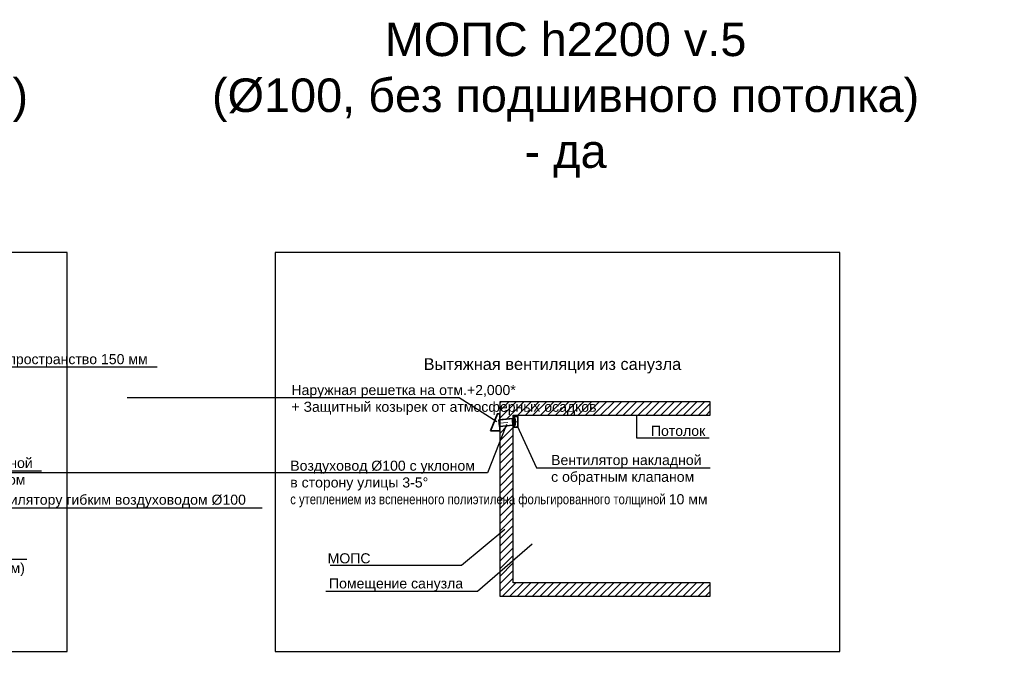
# Model space of a CAD drawing. Header units: millimetres. Extents: x -703898 to 730684, y -92609 to 157468.
# Tile 32 of 256: x -101854 to -87169, y 2949 to 12621. Entities that reach past the tile are written whole.
import ezdxf
from ezdxf import colors
from ezdxf.entities.mleader import LeaderData, LeaderLine
from ezdxf.math import Vec2, Vec3

# ---------------------------------------------------------------- set-up
doc = ezdxf.new("R2010")
doc.units = ezdxf.units.MM
doc.linetypes.add('CenterLine', pattern=[550, 130, -200, 20, -200])
doc.linetypes.add('HIDDEN', pattern=[0.375, 0.25, -0.125])
doc.layers.add('В1', color=7, linetype='Continuous', lineweight=25)
for name, color, linetype in [('В1-ВД', 7, 'Continuous'), ('ВК', 7, 'Continuous'), ('ОВиК', 7, 'Continuous')]:
    doc.layers.add(name, color=color, linetype=linetype)
doc.styles.add('_ТЕКСТОВЫЙ', font='arial.ttf', dxfattribs={"width": 0.8})
doc.styles.get("Standard").update_dxf_attribs({"font": 'arial.ttf'})
pattern_1 = [(45, (-169644.46, -70967.17), (-56.1266, 56.1266), [])]

# ---------------------------------------------------------------- blocks, each defined once
blk = doc.blocks.new('_None')
blk = doc.blocks.new('*U94')
at = {"layer": 'В1', "color": 7, "linetype": 'Continuous', "lineweight": -3}
blk.add_line((111390, 77987), (111390, 77987, -1), dxfattribs=at)
blk = doc.blocks.new('*U97')
at = {"layer": 'В1', "color": 5, "linetype": 'Continuous', "lineweight": 35}
for major_axis in [(-1, 150), (-0.4, 50)]:
    blk.add_ellipse((109541, 78002), major_axis=major_axis, ratio=1, start_param=0, end_param=0.079086, dxfattribs=at)
at = {"layer": 'В1', "color": 5, "linetype": 'Continuous', "lineweight": 35, "extrusion": (-0.996293, -0.086029, 0)}
blk.add_ellipse((109532, 78102), major_axis=(4.3, -49.8), ratio=1, start_param=0, end_param=3.141593, dxfattribs=at)
at = {"layer": 'В1', "color": 5, "linetype": 'Continuous', "lineweight": 35, "extrusion": (0.999975, 0.00705, 0)}
blk.add_ellipse((109540, 78102), major_axis=(-0.4, 50), ratio=1, start_param=0, end_param=3.141593, dxfattribs=at)
at = {"layer": 'В1', "color": 7, "linetype": 'CenterLine', "lineweight": 15}
blk.add_ellipse((109541, 78002), major_axis=(-0.7, 100), ratio=1, start_param=0, end_param=0.079086, dxfattribs=at)
blk = doc.blocks.new('*U98')
at = {"layer": 'В1-ВД', "color": 5, "linetype": 'Continuous', "lineweight": 35}
for p, q in [((111330, 77973), (111330, 77948)), ((111349, 77948), (111348, 77943)), ((111351, 77943, 16), (111348, 77943)), ((111360, 77943, 30), (111351, 77943, 16)), ((111374, 77943, 39), (111360, 77943, 30)), ((111390, 77943, 42), (111374, 77943, 39)), ((111406, 77943, 39), (111390, 77943, 42)), ((111420, 77943, 30), (111406, 77943, 39)), ((111429, 77943, 16), (111420, 77943, 30)), ((111432, 77943), (111429, 77943, 16)), ((111431, 77948), (111432, 77943)), ((111450, 77973), (111450, 77948))]:
    blk.add_line(p, q, dxfattribs=at)
at = {"layer": 'В1-ВД', "color": 7, "linetype": 'HIDDEN', "lineweight": -3}
for p, q in [((111340, 77973), (111340, 77948)), ((111348, 77943), (111351, 77943, -16)), ((111353, 77968), (111349, 77948)), ((111353, 77968), (111356, 77968, -14)), ((111356, 77968, 14), (111353, 77968)), ((111364, 77968, 26), (111356, 77968, 14)), ((111376, 77968, 34), (111364, 77968, 26)), ((111390, 77968, 37), (111376, 77968, 34)), ((111404, 77968, 34), (111390, 77968, 37)), ((111416, 77968, 26), (111404, 77968, 34)), ((111424, 77968, 14), (111416, 77968, 26)), ((111424, 77968, -14), (111427, 77968)), ((111427, 77968), (111424, 77968, 14)), ((111427, 77968), (111431, 77948)), ((111429, 77943, -16), (111432, 77943)), ((111440, 77973), (111440, 77948))]:
    blk.add_line(p, q, dxfattribs=at)
at = {"layer": 'В1-ВД', "color": 5, "linetype": 'Continuous', "lineweight": 35, "extrusion": (0, -1, 0)}
for centre in [(111390, 77973), (111390, 77948)]:
    blk.add_ellipse(centre, major_axis=(60, 0), ratio=1, start_param=0, end_param=3.141593, dxfattribs=at)
at = {"layer": 'В1-ВД', "color": 7, "linetype": 'HIDDEN', "lineweight": -3, "extrusion": (0, -1, 0)}
for centre in [(111390, 77973), (111390, 77948)]:
    blk.add_ellipse(centre, major_axis=(50, 0), ratio=1, start_param=0, end_param=3.141593, dxfattribs=at)
blk = doc.blocks.new('*U101')
at = {"layer": 'В1', "color": 5, "linetype": 'Continuous', "lineweight": 35}
blk.add_line((109230, 78126), (109239, 78026), dxfattribs=at)
blk = doc.blocks.new('_Dot')
at = {"color": 0, "linetype": 'ByBlock', "lineweight": -2}
blk.add_line((-0.5, 0), (-1, 0), dxfattribs=at)
at = {"color": 0, "linetype": 'ByBlock', "const_width": 0.5}
blk.add_lwpolyline([(-0.25, 0, 1), (0.25, 0, 1)], format="xyb", close=True, dxfattribs=at)

msp = doc.modelspace()

# ---------------------------------------------------------------- hatches: boundary and pattern name
at = {"layer": 'ОВиК'}
h = msp.add_hatch(dxfattribs=at)
h.set_pattern_fill('ANSI31', color=256, scale=25)
h.set_pattern_definition(pattern_1)
h.paths.add_polyline_path([(-94694.4583914, 6656.3396674), (-94494.4583914, 6673.4531051), (-94494.4583914, 6722.8264057), (-91553.7615398, 6722.8264057), (-91553.7615398, 6922.8264057), (-94694.4583914, 6922.8264057)])
h = msp.add_hatch(dxfattribs=at)
h.set_pattern_fill('ANSI31', color=256, scale=25)
h.set_pattern_definition(pattern_1)
h.paths.add_polyline_path([(-94494.4583914, 6572.8264057), (-94694.4583914, 6555.9675493), (-94694.4583914, 4022.8264057), (-91553.7615398, 4022.8264057), (-91553.7615398, 4222.8264057), (-94494.4583914, 4222.8264057)])

# ---------------------------------------------------------------- linework, layer by layer
at = {"layer": 'В1', "color": 5, "linetype": 'Continuous', "lineweight": 35}
for p, q in [((-94705.6617426, 6655.3722653), (-94506.0728583, 6672.2939163, -50)), ((-94697.058821, 6555.7430039), (-94497.702401, 6572.6447638, -50))]:
    msp.add_line(p, q, dxfattribs=at)
at = {"layer": 'В1', "color": 7, "linetype": 'CenterLine', "lineweight": 15}
msp.add_line((-94701.3602818, 6605.5576346), (-94494.4583914, 6623.4234775), dxfattribs=at)
msp.add_lwpolyline([(-94494.4583914, 6623.4234775), (-94420.13355, 6623.4234775)], dxfattribs=at)
at = {"layer": 'ОВиК'}
for points in [[(-101146.3592209, 3198.0268119), (-101146.3592209, 9151.5268119), (-109566.3092209, 9151.5268119), (-109566.3092209, 3198.0268119)], [(-89623.2809122, 3198.0268119), (-89623.2809122, 9151.5268119), (-98043.2309122, 9151.5268119), (-98043.2309122, 3198.0268119)], [(-94494.4583914, 4222.8264057), (-94494.4583914, 6722.8264057), (-91553.7615398, 6722.8264057), (-91553.7615398, 6922.8264057), (-94494.4583914, 6922.8264057), (-94694.4583914, 6922.8264057), (-94694.4583914, 4422.8264057), (-94694.4583914, 4222.8264057), (-94694.4583914, 4022.8264057), (-91553.7615398, 4022.8264057), (-91553.7615398, 4222.8264057)], [(-94694.4583914, 6656.3396674), (-94494.4583914, 6673.4531051), (-94494.4583914, 6722.8264057), (-91553.7615398, 6722.8264057), (-91553.7615398, 6922.8264057), (-94694.4583914, 6922.8264057)], [(-94694.4583914, 6555.9675493), (-94694.4583914, 4022.8264057), (-91553.7615398, 4022.8264057), (-91553.7615398, 4222.8264057), (-94494.4583914, 4222.8264057), (-94494.4583914, 6572.8264057)]]:
    msp.add_lwpolyline(points, close=True, dxfattribs=at)
at = {"layer": 'ОВиК', "color": 6, "lineweight": 35}
for points in [[(-94832.6027769, 6488.3559795), (-94694.4583914, 6488.3559795), (-94694.4583914, 6744.4308863), (-94728.9944878, 6744.4308863)], [(-94494.4583914, 6542.8264057), (-94422.577363, 6542.8264057), (-94422.577363, 6702.8264057), (-94494.4583914, 6702.8264057)]]:
    msp.add_lwpolyline(points, close=True, dxfattribs=at)

# ---------------------------------------------------------------- block references
at = {"layer": 'ОВиК', "color": 7, "lineweight": 30}
for name, p in [('*U101', (-203935.6391225, -71470.3313259)), ('*U97', (-204034.4549558, -71479.1765449, -50))]:
    msp.add_blockref(name, p, dxfattribs=at)
at = {"layer": 'ОВиК', "color": 7, "lineweight": 30, "rotation": 90}
for name in ['*U94', '*U98']:
    msp.add_blockref(name, (-16521.3006598, -104767.1956092, -50), dxfattribs=at)

# ---------------------------------------------------------------- leaders
at = {"layer": 'ВК', "color": 162, "lineweight": 18, "true_color": 0x002eb8}
ml = msp.add_multileader_mtext('Standard', dxfattribs=at)
ml.set_content('Клапан воздушный\\Pканализационный', color=(0, 46, 184), style='_ТЕКСТОВЫЙ')
ml.set_leader_properties(lineweight=0)
ml.set_arrow_properties(name='DOT')
ml.build(insert=Vec2(0, 0))
ml.multileader.update_dxf_attribs({"text_left_attachment_type": 6, "text_right_attachment_type": 6, "dogleg_length": 0.581598, "arrow_head_size": 50, "scale": 100})
ctx = ml.context
ctx.base_point, ctx.scale, ctx.char_height, ctx.arrow_head_size, ctx.landing_gap_size, ctx.plane_origin = Vec3(2693.4936157, 5643.7166423), 100, 120, 50, 100, Vec3(8113.0819464, 9583.3119925)
ctx.left_attachment, ctx.right_attachment, ctx.text_align_type, ctx.attachment_type = 6, 6, 2, 2
notes = []
notes.append((ctx, [(1, (1, 1, 0), (4253.6988583, 5643.7166423), (-1, 0), 184.5654063, [(0, [(5488.9701622, 4824.3074561)], 0, [])])]))
ctx.mtext.insert, ctx.mtext.width, ctx.mtext.defined_height, ctx.mtext.alignment, ctx.mtext.flow_direction = Vec3(3969.133452, 5788.3551143), 5023.349739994, 815.5168006, 3, 5
at = {"layer": 'ОВиК'}
ml = msp.add_multileader_mtext('Standard', dxfattribs=at)
ml.set_content('БВК h2300 v.4 \\P\\pxqc;(%%C100, пространство 150) \\P- да', color=256)
ml.set_leader_properties()
ml.set_arrow_properties(name='NONE')
ml.build(insert=Vec2(0, 0))
ml.multileader.update_dxf_attribs({"text_left_attachment_type": 6, "text_right_attachment_type": 6, "dogleg_length": 0.16, "arrow_head_size": 400, "scale": 100})
ctx = ml.context
ctx.base_point, ctx.scale, ctx.char_height, ctx.arrow_head_size, ctx.landing_gap_size, ctx.plane_origin = Vec3(-110232.1830062, 11975.8130624), 100, 500, 400, 200, Vec3(-142728.2924046, 11795.2322736)
ctx.left_attachment, ctx.right_attachment, ctx.text_align_type, ctx.attachment_type = 6, 6, 1, 2
notes.append((ctx, [(0, (0, 0, 0), (0, 0), (1, 0), 1, [])]))
ctx.mtext.insert, ctx.mtext.width, ctx.mtext.defined_height, ctx.mtext.alignment, ctx.mtext.flow_direction = Vec3(-105897.2921467, 12578.4733626), 11960.014197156, 637.5443383, 2, 5
ml = msp.add_multileader_mtext('Standard', dxfattribs=at)
ml.set_content('МОПС h2200 v.5 \\P(%%C100, без подшивного потолка)\\P- да', color=256)
ml.set_leader_properties()
ml.set_arrow_properties(name='NONE')
ml.build(insert=Vec2(0, 0))
ml.multileader.update_dxf_attribs({"text_left_attachment_type": 6, "text_right_attachment_type": 6, "dogleg_length": 0.16, "arrow_head_size": 400, "scale": 100})
ctx = ml.context
ctx.base_point, ctx.scale, ctx.char_height, ctx.arrow_head_size, ctx.landing_gap_size, ctx.plane_origin = Vec3(-99153.0274736, 11975.8130624), 100, 500, 400, 200, Vec3(-136889.9281408, 11795.2322736)
ctx.left_attachment, ctx.right_attachment, ctx.text_align_type, ctx.attachment_type = 6, 6, 1, 2
notes.append((ctx, [(0, (0, 0, 0), (0, 0), (1, 0), 1, [])]))
ctx.mtext.insert, ctx.mtext.width, ctx.mtext.defined_height, ctx.mtext.alignment, ctx.mtext.flow_direction = Vec3(-93712.2362049, 12578.4733626), 11960.014197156, 637.5443383, 2, 5
ml = msp.add_multileader_mtext('Standard', dxfattribs=at)
ml.set_content('Вытяжная вентиляция из санузла ', color=256)
ml.set_leader_properties()
ml.set_arrow_properties(name='NONE')
ml.build(insert=Vec2(0, 0))
ml.multileader.update_dxf_attribs({"text_left_attachment_type": 6, "text_right_attachment_type": 6, "dogleg_length": 0.16, "arrow_head_size": 400, "scale": 100})
ctx = ml.context
ctx.base_point, ctx.scale, ctx.char_height, ctx.arrow_head_size, ctx.landing_gap_size, ctx.plane_origin = Vec3(-107185.5460062, 8445.3307815), 100, 175, 400, 200, Vec3(-98186.0551318, 7888.539215)
ctx.left_attachment, ctx.right_attachment, ctx.text_align_type, ctx.attachment_type = 6, 6, 2, 2
notes.append((ctx, [(0, (0, 0, 0), (0, 0), (1, 0), 1, [])]))
ctx.mtext.insert, ctx.mtext.width, ctx.mtext.defined_height, ctx.mtext.alignment, ctx.mtext.flow_direction = Vec3(-103171.8352286, 8671.780304), 3836.548316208, 637.5443383, 3, 5
ml = msp.add_multileader_mtext('Standard', dxfattribs=at)
ml.set_content('Запотолочное пространство 150 мм', color=256)
ml.set_leader_properties()
ml.set_arrow_properties(name='NONE')
ml.build(insert=Vec2(0, 0))
ml.multileader.update_dxf_attribs({"text_left_attachment_type": 6, "text_right_attachment_type": 6, "dogleg_length": 0.16, "arrow_head_size": 400, "scale": 100})
ctx = ml.context
ctx.base_point, ctx.scale, ctx.char_height, ctx.arrow_head_size, ctx.landing_gap_size, ctx.plane_origin = Vec3(-103664.8468699, 7442.6910357), 100, 150, 400, 200, Vec3(-90326.5497199, 6894.8866431)
ctx.left_attachment, ctx.right_attachment, ctx.attachment_type = 6, 6, 2
notes.append((ctx, [(1, (1, 1, 0), (-103680.8468699, 7442.6910357), (1, 0), 16, [(0, [(-103680.8468699, 6655.759709)], 0, [])])]))
ctx.mtext.insert, ctx.mtext.width, ctx.mtext.flow_direction = Vec3(-103464.8468699, 7634.3349648), 2065.694028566, 5
ml = msp.add_multileader_mtext('Standard', dxfattribs=at)
ml.set_content('Вытяжная вентиляция из санузла ', color=256)
ml.set_leader_properties()
ml.set_arrow_properties(name='NONE')
ml.build(insert=Vec2(0, 0))
ml.multileader.update_dxf_attribs({"text_left_attachment_type": 6, "text_right_attachment_type": 6, "dogleg_length": 0.16, "arrow_head_size": 400, "scale": 100})
ctx = ml.context
ctx.base_point, ctx.scale, ctx.char_height, ctx.arrow_head_size, ctx.landing_gap_size, ctx.plane_origin = Vec3(-96001.6320153, 7346.9126039), 100, 175, 400, 200, Vec3(-87002.1411408, 6790.1210375)
ctx.left_attachment, ctx.right_attachment, ctx.text_align_type, ctx.attachment_type = 6, 6, 2, 2
notes.append((ctx, [(0, (0, 0, 0), (0, 0), (1, 0), 1, [])]))
ctx.mtext.insert, ctx.mtext.width, ctx.mtext.defined_height, ctx.mtext.alignment, ctx.mtext.flow_direction = Vec3(-91987.9212377, 7573.3621265), 3836.548316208, 637.5443383, 3, 5
ml = msp.add_multileader_mtext('Standard', dxfattribs=at)
ml.set_content('Наружная решетка на отм.+2,000*  \\P+ Защитный козырек от атмосферных осадков', color=256)
ml.set_leader_properties()
ml.set_arrow_properties(name='NONE')
ml.build(insert=Vec2(0, 0))
ml.multileader.update_dxf_attribs({"text_left_attachment_type": 6, "text_right_attachment_type": 6, "dogleg_length": 0.16, "arrow_head_size": 400, "scale": 100})
ctx = ml.context
ctx.base_point, ctx.scale, ctx.char_height, ctx.arrow_head_size, ctx.landing_gap_size, ctx.plane_origin = Vec3(-98001.7876242, 6982.375298), 100, 150, 400, 200, Vec3(-80432.5409894, 5492.4074646)
ctx.left_attachment, ctx.right_attachment, ctx.attachment_type = 6, 6, 2
notes.append((ctx, [(0, (1, 1, 0), (-95300.0782109, 6982.375298), (-1, 0), 16, [(0, [(-94738.6123008, 6622.3631879)], 0, [])])]))
ctx.mtext.insert, ctx.mtext.width, ctx.mtext.flow_direction = Vec3(-97801.7876242, 7174.0192271), 2313.520276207, 5
at = {"layer": 'ОВиК', "lineweight": 18}
ml = msp.add_multileader_mtext('Standard', dxfattribs=at)
ml.set_content('Предусмотреть отвод конденсата сквозь стену на благоустроенную территорию', color=256, style='_ТЕКСТОВЫЙ')
ml.set_leader_properties(lineweight=0)
ml.set_arrow_properties(name='DOT')
ml.build(insert=Vec2(0, 0))
ml.multileader.update_dxf_attribs({"text_left_attachment_type": 6, "text_right_attachment_type": 6, "dogleg_length": 0.36, "arrow_head_size": 50, "scale": 100})
ctx = ml.context
ctx.base_point, ctx.scale, ctx.char_height, ctx.arrow_head_size, ctx.landing_gap_size, ctx.plane_origin = Vec3(1254.5341765, 6704.8897806), 100, 120, 50, 100, Vec3(-7113.6724923, 8932.5105628)
ctx.left_attachment, ctx.right_attachment, ctx.text_align_type, ctx.attachment_type = 6, 6, 2, 2
notes.append((ctx, [(0, (1, 1, 0), (1049.0740555, 6704.8897806), (1, 0), 205.460121, [(1, [(1049.0740555, 5269.8887464)], 0, [])])]))
ctx.mtext.insert, ctx.mtext.width, ctx.mtext.defined_height, ctx.mtext.alignment, ctx.mtext.flow_direction = Vec3(3893.2299473, 6860.1694532), 2718.679572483, 534.1475179, 3, 5
at = {"layer": 'ОВиК'}
ml = msp.add_multileader_mtext('Standard', dxfattribs=at)
ml.set_content('Подключение к вентилятору гибким воздуховодом %%C100', color=256)
ml.set_leader_properties()
ml.set_arrow_properties(name='NONE')
ml.build(insert=Vec2(0, 0))
ml.multileader.update_dxf_attribs({"text_left_attachment_type": 6, "text_right_attachment_type": 6, "dogleg_length": 0.16, "arrow_head_size": 400, "scale": 100})
ctx = ml.context
ctx.base_point, ctx.scale, ctx.char_height, ctx.arrow_head_size, ctx.landing_gap_size, ctx.plane_origin = Vec3(-104186.6099061, 5344.2587509), 100, 150, 400, 200, Vec3(-91075.8586795, 4178.1429466)
ctx.left_attachment, ctx.right_attachment, ctx.attachment_type = 6, 6, 2
notes.append((ctx, [(1, (1, 1, 0), (-104202.6099061, 5344.2587509), (1, 0), 16, [(0, [(-104343.8848705, 6635.0177025)], 0, [])])]))
ctx.mtext.insert, ctx.mtext.width, ctx.mtext.flow_direction = Vec3(-103986.6099061, 5538.3583416), 2694.446887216, 5
ml = msp.add_multileader_mtext('Standard', dxfattribs=at)
ml.set_content('Потолок', color=256)
ml.set_leader_properties()
ml.set_arrow_properties(name='NONE')
ml.build(insert=Vec2(0, 0))
ml.multileader.update_dxf_attribs({"text_left_attachment_type": 6, "text_right_attachment_type": 6, "dogleg_length": 0.16, "arrow_head_size": 400, "scale": 100})
ctx = ml.context
ctx.base_point, ctx.scale, ctx.char_height, ctx.arrow_head_size, ctx.landing_gap_size, ctx.plane_origin = Vec3(-92639.9335659, 6384.7849431), 100, 150, 400, 200, Vec3(-79301.6364158, 6411.0059055)
ctx.left_attachment, ctx.right_attachment, ctx.attachment_type = 6, 6, 2
notes.append((ctx, [(1, (1, 1, 0), (-92655.9335659, 6384.7849431), (1, 0), 16, [(0, [(-92655.9335659, 6722.8264057)], 0, [])])]))
ctx.mtext.insert, ctx.mtext.flow_direction = Vec3(-92439.9335659, 6564.7849431), 5
ml = msp.add_multileader_mtext('Standard', dxfattribs=at)
ml.set_content('Подвесной потолок\\Pна отм.+2,200 (каркас 50 мм)', color=256)
ml.set_leader_properties()
ml.set_arrow_properties(name='NONE')
ml.build(insert=Vec2(0, 0))
ml.multileader.update_dxf_attribs({"text_left_attachment_type": 6, "text_right_attachment_type": 6, "dogleg_length": 0.16, "arrow_head_size": 400, "scale": 100})
ctx = ml.context
ctx.base_point, ctx.scale, ctx.char_height, ctx.arrow_head_size, ctx.landing_gap_size, ctx.plane_origin = Vec3(-104802.3765637, 4574.8299069), 100, 150, 400, 200, Vec3(-92315.2385247, 3736.1816253)
ctx.left_attachment, ctx.right_attachment, ctx.attachment_type = 6, 6, 2
notes.append((ctx, [(1, (1, 1, 0), (-104818.3765637, 4574.8299069), (1, 0), 16, [(0, [(-104998.1609574, 6522.8264057)], 0, [])])]))
ctx.mtext.insert, ctx.mtext.width, ctx.mtext.flow_direction = Vec3(-104602.3765637, 4768.9294976), 2967.781034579, 5
ml = msp.add_multileader_mtext('Standard', dxfattribs=at)
ml.set_content('Вентилятор накладной\\Pс обратным клапаном', color=256)
ml.set_leader_properties()
ml.set_arrow_properties(name='NONE')
ml.build(insert=Vec2(0, 0))
ml.multileader.update_dxf_attribs({"text_left_attachment_type": 6, "text_right_attachment_type": 6, "dogleg_length": 0.16, "arrow_head_size": 400, "scale": 100})
ctx = ml.context
ctx.base_point, ctx.scale, ctx.char_height, ctx.arrow_head_size, ctx.landing_gap_size, ctx.plane_origin = Vec3(-104102.3814446, 5894.8010954), 100, 150, 400, 200, Vec3(-90835.9652551, 4783.6849075)
ctx.left_attachment, ctx.right_attachment, ctx.attachment_type = 6, 6, 2
notes.append((ctx, [(1, (1, 1, 0), (-104118.3814446, 5894.8010954), (1, 0), 16, [(0, [(-104190.3094391, 6482.4698185)], 0, [])])]))
ctx.mtext.insert, ctx.mtext.width, ctx.mtext.flow_direction = Vec3(-103902.3814446, 6086.4450245), 2694.446887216, 5
ml = msp.add_multileader_mtext('Standard', dxfattribs=at)
ml.set_content('Воздуховод %%C100 с уклоном \\Pв сторону улицы 3-5%%D\\P{\\W0.8;с утеплением из вспененного полиэтилена фольгированного толщиной }10 мм', color=256)
ml.set_leader_properties()
ml.set_arrow_properties(name='NONE')
ml.build(insert=Vec2(0, 0))
ml.multileader.update_dxf_attribs({"text_left_attachment_type": 6, "text_right_attachment_type": 6, "dogleg_length": 0.16, "arrow_head_size": 400, "scale": 100})
ctx = ml.context
ctx.base_point, ctx.scale, ctx.char_height, ctx.arrow_head_size, ctx.landing_gap_size, ctx.plane_origin = Vec3(-98018.8200363, 5864.4215852), 100, 150, 400, 200, Vec3(-80388.7456092, 4545.4405486)
ctx.left_attachment, ctx.right_attachment, ctx.attachment_type = 6, 6, 2
notes.append((ctx, [(0, (1, 1, 0), (-94877.956462, 5864.4215852), (-1, 0), 16, [(0, [(-94594.2187543, 6582.842161)], 0, [])])]))
ctx.mtext.insert, ctx.mtext.width, ctx.mtext.flow_direction = Vec3(-97818.8200363, 6045.2196752), 2884.568493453, 5
ml = msp.add_multileader_mtext('Standard', dxfattribs=at)
ml.set_content('Вентилятор накладной\\Pс обратным клапаном', color=256)
ml.set_leader_properties()
ml.set_arrow_properties(name='NONE')
ml.build(insert=Vec2(0, 0))
ml.multileader.update_dxf_attribs({"text_left_attachment_type": 6, "text_right_attachment_type": 6, "dogleg_length": 0.16, "arrow_head_size": 400, "scale": 100})
ctx = ml.context
ctx.base_point, ctx.scale, ctx.char_height, ctx.arrow_head_size, ctx.landing_gap_size, ctx.plane_origin = Vec3(-94127.8134134, 5938.1657681), 100, 150, 400, 200, Vec3(-81061.445663, 4783.6849075)
ctx.left_attachment, ctx.right_attachment, ctx.attachment_type = 6, 6, 2
notes.append((ctx, [(1, (1, 1, 0), (-94143.8134134, 5938.1657681), (1, 0), 16, [(0, [(-94436.4635038, 6562.8264057)], 0, [])])]))
ctx.mtext.insert, ctx.mtext.width, ctx.mtext.flow_direction = Vec3(-93927.8134134, 6129.8096972), 2694.446887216, 5
at = {"layer": 'ОВиК', "lineweight": 18}
ml = msp.add_multileader_mtext('Standard', dxfattribs=at)
ml.set_content('Воздуховод %%C100 с утеплением из вспененного полиэтилена фольгированного толщиной 10 мм проложить с уклоном в сторону улицы 3-5 гр.', color=256, style='_ТЕКСТОВЫЙ')
ml.set_leader_properties(lineweight=0)
ml.set_arrow_properties(name='DOT')
ml.build(insert=Vec2(0, 0))
ml.multileader.update_dxf_attribs({"text_left_attachment_type": 6, "text_right_attachment_type": 6, "dogleg_length": 0.36, "arrow_head_size": 50, "scale": 100})
ctx = ml.context
ctx.base_point, ctx.scale, ctx.char_height, ctx.arrow_head_size, ctx.landing_gap_size, ctx.plane_origin = Vec3(6491.5930075, 5114.7928652), 100, 120, 50, 100, Vec3(2042.271201, 7938.2739714)
ctx.left_attachment, ctx.right_attachment, ctx.text_align_type, ctx.attachment_type = 6, 6, 2, 2
notes.append((ctx, [(0, (1, 1, 0), (6108.3905633, 5114.7928652), (1, 0), 383.2024443, [(0, [(5859.9343211, 5114.7928652)], 0, [])])]))
ctx.mtext.insert, ctx.mtext.width, ctx.mtext.defined_height, ctx.mtext.alignment, ctx.mtext.flow_direction = Vec3(9583.9640853, 5270.0725377), 3165.37902236, 462.9173239, 3, 5
at = {"layer": 'ОВиК'}
ml = msp.add_multileader_mtext('Standard', dxfattribs=at)
ml.set_content('МОПС', color=256)
ml.set_leader_properties()
ml.set_arrow_properties(name='NONE')
ml.build(insert=Vec2(0, 0))
ml.multileader.update_dxf_attribs({"text_left_attachment_type": 6, "text_right_attachment_type": 6, "dogleg_length": 0.16, "arrow_head_size": 400, "scale": 100})
ctx = ml.context
ctx.base_point, ctx.scale, ctx.char_height, ctx.arrow_head_size, ctx.landing_gap_size, ctx.plane_origin = Vec3(-97437.3939423, 4484.3777333), 100, 150, 400, 200, Vec3(-80051.739981, 3946.7186033)
ctx.left_attachment, ctx.right_attachment, ctx.text_align_type, ctx.attachment_type = 6, 6, 2, 2
notes.append((ctx, [(0, (1, 1, 0), (-95263.3740125, 4484.3777333), (-1, 0), 1158.3650867, [(0, [(-94620.037131, 5016.7283666)], 0, [])])]))
ctx.mtext.insert, ctx.mtext.alignment, ctx.mtext.flow_direction = Vec3(-96621.7390992, 4664.3777333), 3, 5
ml = msp.add_multileader_mtext('Standard', dxfattribs=at)
ml.set_content('Помещение санузла', color=256)
ml.set_leader_properties()
ml.set_arrow_properties(name='NONE')
ml.build(insert=Vec2(0, 0))
ml.multileader.update_dxf_attribs({"text_left_attachment_type": 6, "text_right_attachment_type": 6, "dogleg_length": 0.16, "arrow_head_size": 400, "scale": 100})
ctx = ml.context
ctx.base_point, ctx.scale, ctx.char_height, ctx.arrow_head_size, ctx.landing_gap_size, ctx.plane_origin = Vec3(-97416.1518262, 4095.8695789), 100, 150, 400, 200, Vec3(-79936.4166426, 4666.7259447)
ctx.left_attachment, ctx.right_attachment, ctx.text_align_type, ctx.attachment_type = 6, 6, 2, 2
notes.append((ctx, [(0, (1, 1, 0), (-95024.469698, 4095.8695789), (-1, 0), 16, [(0, [(-94212.1119919, 4800.8920001)], 0, [])])]))
ctx.mtext.insert, ctx.mtext.alignment, ctx.mtext.flow_direction = Vec3(-95240.469698, 4289.9691696), 3, 5
for ctx, leaders in notes:
    for number, flags, end, landing, length, lines in leaders:
        leader = LeaderData()
        leader.index, (leader.has_last_leader_line, leader.has_dogleg_vector, leader.attachment_direction) = number, flags
        leader.last_leader_point, leader.dogleg_vector, leader.dogleg_length = Vec3(end), Vec3(landing), length
        for number, points, colour, breaks in lines:
            line = LeaderLine()
            line.index, line.vertices, line.color, line.breaks = number, Vec3.list(points), colors.encode_raw_color(colour), breaks
            leader.lines.append(line)
        ctx.leaders.append(leader)

doc.saveas('drawing.dxf')
